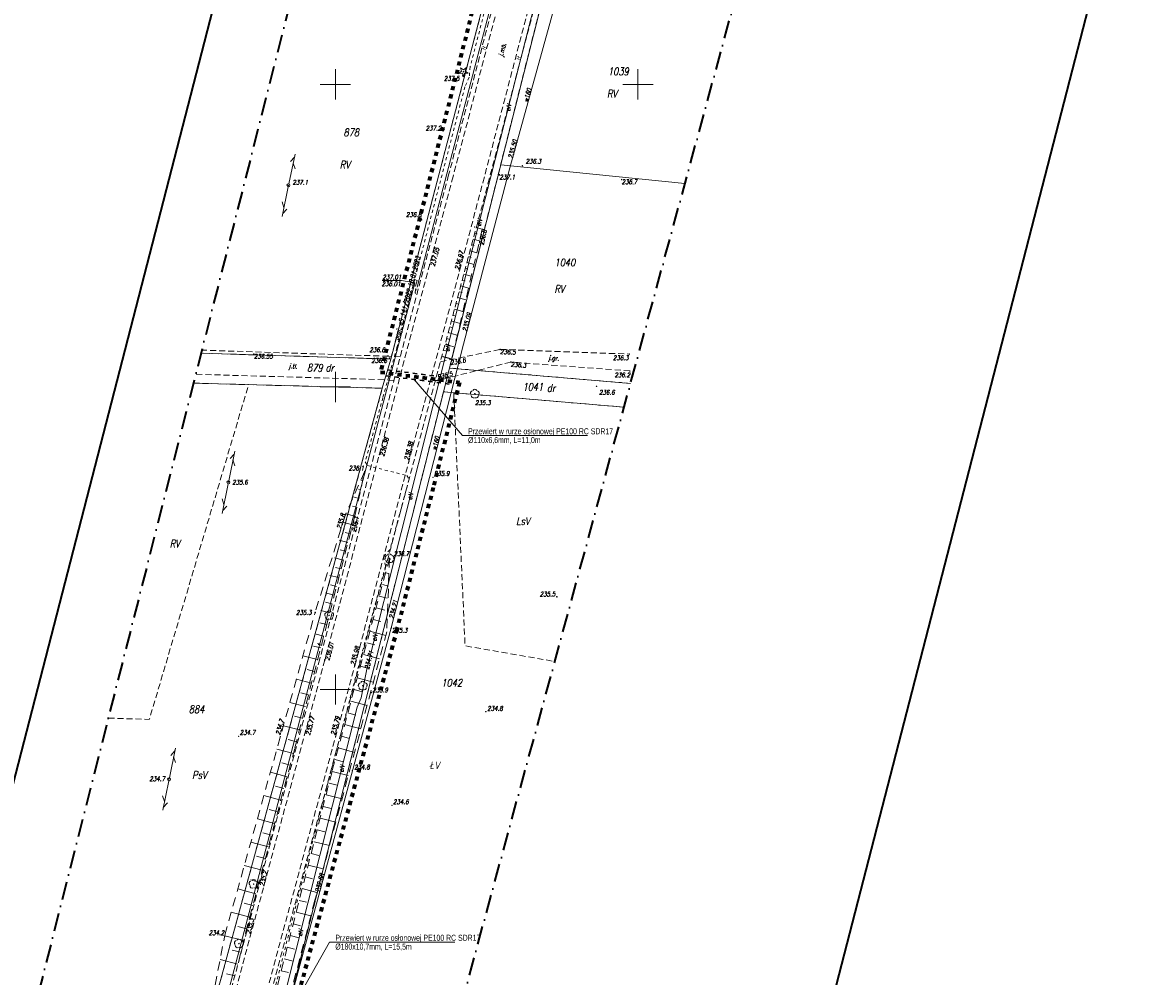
# Model space of a CAD drawing. Header units: millimetres. Extents: x 7436010 to 7436992, y 5663514 to 5666647.
# Tile 27 of 45: x 7436448 to 7436635, y 5664853 to 5665010. Entities that reach past the tile are written whole.
import ezdxf
from ezdxf.enums import TextEntityAlignment as Align

# ---------------------------------------------------------------- set-up
doc = ezdxf.new("R2010")
doc.units = ezdxf.units.MM
doc.header["$PDSIZE"] = 1
for name, pattern in [('0.7_0.7', [1.4, 0.7, -0.7]), ('1', [0]), ('3', [1, 0.5, -0.5]), ('4', [2.5, 1.5, -1]), ('GAK', [3.5, 2, -0.75, 0, -0.75]), ('GDE', [0]), ('GUZ', [1.5, 1, -0.5]), ('KOU', [1.5, 1, -0.5]), ('UBE', [0]), ('UPE', [2, 1, 1]), ('UPW', [2, 1, 1])]:
    doc.linetypes.add(name, pattern=pattern)
for name, color, linetype, lineweight in [('16 DRZEWA', 96, 'Continuous', 18), ('9 JEZDNIA GRUNTOWA', 7, 'KOU', 18), ('_BB_Kanalizacja ciśnieniowa - trasa', 44, '0.7_0.7', 70), ('_HH_Przewiert OPIS', 7, 'Continuous', 25), ('_HH_Przewiert_przecisk w rurze osłonowej - trasa', 202, '0.7_0.7', 30), ('DZIALKI_SYT-WYS_T_0', 7, 'Continuous', 18), ('EDZPD_L_1', 7, 'GDE', 18), ('EDZTD_T_0', 7, 'Continuous', 18), ('Linie_opisowe', 7, 'Continuous', 5), ('Podzial_sekcyjny_krzyze', 7, 'Continuous', 13), ('PunPOMIAR1', 7, 'Continuous', 18), ('RzedPOMIAR1', 7, 'Continuous', 18), ('SDROK_T_0', 7, 'Continuous', 18), ('SDRPK_L_1', 7, 'KOU', 18), ('SDRPK_L_4', 7, 'KOU', 18), ('SIEC_ENERGETYCZNA_L_0', 1, '3', 18), ('SZZPZ_T_0', 7, 'Continuous', 18), ('UEEOC_T_0', 1, 'Continuous', 18), ('UEEOO_T_0', 1, 'Continuous', 18), ('UEEPB_L_0', 1, 'UBE', 18), ('UEEPON_L_0', 1, 'UPE', 18), ('UTTOA_T_0', 7, 'Continuous', 18), ('UTTOC_T_0', 30, 'Continuous', 18), ('UTTOO_T_0', 30, 'Continuous', 18), ('UTTPA_T_0', 30, 'Continuous', 18), ('UTTPA_T_3', 30, 'Continuous', 18), ('UTTPO_L_0', 30, '1', 18), ('UWWOC_T_0', 5, 'Continuous', 18), ('UWWOO_T_0', 5, 'Continuous', 18), ('UWWPO_L_1', 5, '1', 18), ('UŻYTKI LINIE', 96, 'GUZ', 18), ('UŻYTKI OZNACZENIE', 96, 'Continuous', 18), ('WEKTOR WODOCIĄGI wo', 5, 'Continuous', 18), ('WUKOS_T_0', 7, 'Continuous', 18), ('WUKOS_T_1', 7, 'Continuous', 18), ('WUKPS_L_2', 7, '4', 18), ('WUKPS_L_6', 7, '4', 18), ('ZAKRES MAPY', 1, 'GAK', 35)]:
    doc.layers.add(name, color=color, linetype=linetype, lineweight=lineweight)
doc.layers.add('_map', color=7, linetype='Continuous')
doc.layers.add('RAMA WYPLOT', color=3, linetype='Continuous', lineweight=35, plot=False)
doc.styles.add('K1_ACAD', font='romans.shx', dxfattribs={"width": 0.8, "oblique": 12})
doc.styles.add('PLAN 2 pop.', font='ARIALN.TTF', dxfattribs={"width": 0.8})

# ---------------------------------------------------------------- blocks, each defined once
blk = doc.blocks.new('DLI')
at = {"linetype": 'Continuous'}
blk.add_circle((0, 0), 0.045, dxfattribs=at)
for centre, start, end in [((-0.36, 0.12), 102.1445, 221.86), ((0, 0.38), 30.1401, 149.8599), ((0.36, 0.12), 318.14, 77.8555), ((-0.22, -0.3), 174.1482, 293.8542), ((0.22, -0.3), 246.1458, 5.8518)]:
    blk.add_arc(centre, 0.375, start, end, dxfattribs=at)
blk = doc.blocks.new('SLS')
at = {"linetype": 'Continuous'}
blk.add_circle((0, 0), 0.25, dxfattribs=at)
blk = doc.blocks.new('PLT')
at = {"linetype": 'Continuous'}
for p, q in [((0.25, 0), (5.25, 0)), ((3.76605, 0), (2.9, -0.5)), ((3.9, 0.5), (4.76605, 0))]:
    blk.add_line(p, q, dxfattribs=at)
blk = doc.blocks.new('SUUS15_07B')
at = {"linetype": 'Continuous'}
for p, q in [((0.5, 0.23), (-0.5, 0.23)), ((-0.5, 0.23), (-0.5, -0.23)), ((0.5, -0.23), (0.5, 0.23)), ((-0.5, -0.23), (0.5, -0.23))]:
    blk.add_line(p, q, dxfattribs=at)
blk = doc.blocks.new('WSP')
at = {"linetype": 'Continuous'}
blk.add_circle((0, 0), 0.045, dxfattribs=at)
blk = doc.blocks.new('DIG')
at = {"linetype": 'Continuous'}
for p, q in [((-0.78225, -0.26495), (-0.3012, 0.09375)), ((-0.3012, 0.09375), (-0.4937, 0.6621)), ((-0.4937, 0.6621), (-0.0039, 0.31545)), ((-0.0039, 0.31545), (0.4771, 0.67415)), ((0.4771, 0.67415), (0.2988, 0.1012)), ((0.2988, 0.1012), (0.7886, -0.24545)), ((-0.18225, -0.2575), (-0.78225, -0.26495)), ((0.01025, -0.82585), (-0.18225, -0.2575)), ((0.1886, -0.2529), (0.01025, -0.82585)), ((0.7886, -0.24545), (0.1886, -0.2529))]:
    blk.add_line(p, q, dxfattribs=at)
blk.add_circle((0, 0), 0.045, dxfattribs=at)
blk = doc.blocks.new('STUDZ')
at = {"layer": 'EDZPD_L_1'}
for p, q in [((7436509.14, 5664954.61), (7436549.93, 5665110.89)), ((7436518.84, 5664953.13), (7436544.13, 5665053.45)), ((7436527.32, 5664986.74), (7436557.78, 5664983.61)), ((7436509.14, 5664954.61), (7436477.79, 5664955.58)), ((7436507.75, 5664949.8), (7436509.14, 5664954.61)), ((7436490.44, 5664840.41), (7436518.84, 5664953.13)), ((7436518.84, 5664953.13), (7436548.78, 5664950.59)), ((7436476.53, 5664950.64), (7436507.75, 5664949.8)), ((7436477.36, 5664838.62), (7436507.75, 5664949.8)), ((7436517.85, 5664949.2), (7436547.71, 5664946.66))]:
    blk.add_line(p, q, dxfattribs=at)
at = {"layer": 'Podzial_sekcyjny_krzyze', "color": 7, "lineweight": 13}
for p, q in [((7436500, 5664997.5), (7436500, 5665002.5)), ((7436550, 5664997.5), (7436550, 5665002.5)), ((7436497.5, 5665000), (7436502.5, 5665000)), ((7436547.5, 5665000), (7436552.5, 5665000)), ((7436500, 5664947.5), (7436500, 5664952.5)), ((7436497.5, 5664950), (7436502.5, 5664950)), ((7436500, 5664897.5), (7436500, 5664902.5)), ((7436497.5, 5664900), (7436502.5, 5664900))]:
    blk.add_line(p, q, dxfattribs=at)
at = {"layer": 'PunPOMIAR1'}
for p in [(7436515.59, 5664970.25), (7436520.49, 5664969.17), (7436507.24, 5664938.8), (7436512.14, 5664937.66), (7436516.11, 5664935.09), (7436484.02, 5664892.29), (7436490.9, 5664892.22), (7436494.96, 5664892.75), (7436500.04, 5664892.24), (7436502.81, 5664886.58), (7436509.37, 5664880.84)]:
    blk.add_point(p, dxfattribs=at)
at = {"layer": 'RAMA WYPLOT', "flags": 128}
blk.add_lwpolyline([(7436274.44, 5664216.5), (7436499.65, 5665089.51), (7436635.21, 5665054.54), (7436410, 5664181.53)], close=True, dxfattribs=at)
at = {"layer": 'SDRPK_L_1'}
for p, q in [((7436563.72, 5665156.96), (7436518.71, 5664985.05)), ((7436525.21, 5664983.59), (7436570.46, 5665155.66)), ((7436547.69, 5665092.45), (7436519.45, 5664984.8)), ((7436524.36, 5664983.74), (7436552.72, 5665091.99)), ((7436518.71, 5664985.05), (7436497.43, 5664905.07)), ((7436519.45, 5664984.8), (7436498.24, 5664904.9)), ((7436503.2, 5664903.96), (7436524.36, 5664983.74)), ((7436503.9, 5664903.8), (7436525.21, 5664983.59)), ((7436517.35, 5664954.17), (7436527.23, 5664956.21)), ((7436527.23, 5664956.21), (7436548.58, 5664955.44)), ((7436528.99, 5664954.12), (7436516.92, 5664951.07)), ((7436548.65, 5664952.65), (7436528.99, 5664954.12)), ((7436516.92, 5664951.07), (7436516.53, 5664951.08)), ((7436497.43, 5664905.07), (7436461.94, 5664772.82)), ((7436498.24, 5664904.9), (7436462.86, 5664773.69)), ((7436467.53, 5664771.86), (7436503.2, 5664903.96)), ((7436468.26, 5664771.76), (7436503.9, 5664903.8))]:
    blk.add_line(p, q, dxfattribs=at)
at = {"layer": 'SDRPK_L_4'}
for p, q in [((7436508.75, 5664955.08), (7436477.92, 5664956.09)), ((7436510.72, 5664955), (7436508.75, 5664955.08)), ((7436507.98, 5664951.21), (7436476.9, 5664952.1)), ((7436509.67, 5664951.07), (7436507.98, 5664951.21))]:
    blk.add_line(p, q, dxfattribs=at)
at = {"layer": 'SIEC_ENERGETYCZNA_L_0'}
for p, q in [((7436525.81, 5665016.56), (7436522.28, 5665002.94)), ((7436522.28, 5665002.94), (7436522.11, 5665001.19)), ((7436522.11, 5665001.19), (7436521.4, 5664999.58)), ((7436521.4, 5664999.58), (7436510.16, 5664956.49)), ((7436510.16, 5664956.49), (7436507.83, 5664948.22)), ((7436507.83, 5664948.22), (7436504.92, 5664937.62)), ((7436504.92, 5664937.62), (7436505.27, 5664937.01)), ((7436505.27, 5664937.01), (7436511.82, 5664935.36)), ((7436511.82, 5664935.36), (7436512.17, 5664934.75)), ((7436512.17, 5664934.75), (7436509.01, 5664923.11)), ((7436509.01, 5664923.11), (7436507.96, 5664921.92)), ((7436507.96, 5664921.92), (7436508.27, 5664920.38)), ((7436508.27, 5664920.38), (7436503.58, 5664903)), ((7436503.58, 5664903), (7436494.21, 5664867.17)), ((7436494.21, 5664867.17), (7436489.27, 5664847.79))]:
    blk.add_line(p, q, dxfattribs=at)
at = {"layer": 'UEEPB_L_0'}
for p, q in [((7436534.74, 5665020.5), (7436522.24, 5664971.15)), ((7436522.24, 5664971.15), (7436505.17, 5664903.36)), ((7436505.17, 5664903.36), (7436504.24, 5664898.64)), ((7436504.24, 5664898.64), (7436503.59, 5664897.09)), ((7436503.59, 5664897.09), (7436490.41, 5664844.87))]:
    blk.add_line(p, q, dxfattribs=at)
at = {"layer": 'UEEPON_L_0'}
for p, q in [((7436522.24, 5664971.15), (7436534.74, 5665020.5)), ((7436505.17, 5664903.36), (7436522.24, 5664971.15)), ((7436504.24, 5664898.64), (7436505.17, 5664903.36)), ((7436503.59, 5664897.09), (7436504.24, 5664898.64)), ((7436490.41, 5664844.87), (7436503.59, 5664897.09))]:
    blk.add_line(p, q, dxfattribs=at)
at = {"layer": 'UTTOC_T_0'}
for p in [(7436507.74, 5664967.62), (7436513.15, 5664967.2)]:
    blk.add_line(p, (7436510.9, 5664967.62), dxfattribs=at)
at = {"layer": 'UTTPO_L_0'}
for p, q in [((7436513.5, 5664966.48), (7436546.41, 5665091.99)), ((7436449.91, 5664727.04), (7436513.15, 5664967.2))]:
    blk.add_line(p, q, dxfattribs=at)
at = {"layer": 'UŻYTKI LINIE', "flags": 128}
for points in [[(7436509.14, 5664954.61), (7436549.93, 5665110.89), (7436552.59, 5665121.17), (7436562.37, 5665160.41), (7436572.53, 5665200.59), (7436574.94, 5665209.54), (7436613.91, 5665363.63)], [(7436518.84, 5664953.13), (7436544.13, 5665053.45), (7436551.4, 5665080.64), (7436562.52, 5665122.24), (7436566.89, 5665138.62), (7436571.54, 5665156.01), (7436576.73, 5665175.41), (7436583.24, 5665199.75)], [(7436509.14, 5664954.61), (7436477.79, 5664955.58)], [(7436548.78, 5664950.59), (7436518.84, 5664953.13)], [(7436462.46, 5664895.29), (7436469.23, 5664895.05), (7436485.64, 5664950.39)], [(7436476.53, 5664950.64), (7436485.64, 5664950.39), (7436507.75, 5664949.8)], [(7436507.75, 5664949.8), (7436478.23, 5664841.82), (7436477.36, 5664838.62)], [(7436519.55, 5664949.05), (7436517.85, 5664949.2), (7436491.26, 5664843.65)], [(7436519.55, 5664949.05), (7436521.43, 5664907.22), (7436536.26, 5664904.64)], [(7436519.55, 5664949.05), (7436547.71, 5664946.66)]]:
    blk.add_lwpolyline(points, dxfattribs=at)
at = {"layer": 'WEKTOR WODOCIĄGI wo'}
for p, q in [((7436528.84, 5664986.22), (7436543.52, 5665039.29)), ((7436521.16, 5664957.06), (7436528.84, 5664986.22)), ((7436509.2, 5664910.2), (7436521.16, 5664957.06)), ((7436489.76, 5664838.36), (7436509.2, 5664910.2))]:
    blk.add_line(p, q, dxfattribs=at)
at = {"layer": 'WUKPS_L_2'}
for p, q in [((7436524.28, 5664976.06), (7436519.22, 5664954.62)), ((7436523.28, 5664976.36), (7436524.28, 5664976.06)), ((7436522.77, 5664974.44), (7436523.83, 5664974.14)), ((7436523.02, 5664975.4), (7436523.41, 5664975.3)), ((7436522.25, 5664972.51), (7436523.37, 5664972.19)), ((7436522.51, 5664973.47), (7436522.91, 5664973.36)), ((7436521.73, 5664970.57), (7436522.91, 5664970.25)), ((7436521.99, 5664971.54), (7436522.41, 5664971.42)), ((7436521.22, 5664968.64), (7436522.45, 5664968.3)), ((7436521.48, 5664969.61), (7436521.91, 5664969.48)), ((7436520.7, 5664966.71), (7436521.99, 5664966.35)), ((7436520.96, 5664967.67), (7436521.42, 5664967.55)), ((7436520.19, 5664964.78), (7436521.53, 5664964.4)), ((7436520.44, 5664965.74), (7436520.92, 5664965.61)), ((7436519.67, 5664962.84), (7436521.07, 5664962.45)), ((7436519.93, 5664963.81), (7436520.42, 5664963.67)), ((7436519.41, 5664961.88), (7436519.92, 5664961.73)), ((7436518.89, 5664959.94), (7436519.42, 5664959.8)), ((7436519.15, 5664960.91), (7436520.61, 5664960.51)), ((7436518.38, 5664958.01), (7436518.93, 5664957.86)), ((7436518.64, 5664958.98), (7436520.15, 5664958.56)), ((7436517.86, 5664956.08), (7436518.43, 5664955.92)), ((7436518.12, 5664957.05), (7436519.69, 5664956.61)), ((7436519.22, 5664954.62), (7436517.58, 5664955.03)), ((7436517.6, 5664955.11), (7436519.23, 5664954.66)), ((7436504.84, 5664936.07), (7436501.65, 5664928.91)), ((7436503.2, 5664928.68), (7436504.84, 5664936.07)), ((7436504.82, 5664935.98), (7436504.8, 5664935.99)), ((7436504.08, 5664933.08), (7436503.82, 5664933.14)), ((7436504.45, 5664934.53), (7436504.18, 5664934.6)), ((7436503.71, 5664931.62), (7436502.94, 5664931.82)), ((7436503.34, 5664930.17), (7436502.83, 5664930.3)), ((7436502.82, 5664927.2), (7436501.25, 5664927.61)), ((7436502.97, 5664928.71), (7436501.71, 5664929.04)), ((7436503.19, 5664928.66), (7436502.97, 5664928.71)), ((7436502.44, 5664925.75), (7436501.62, 5664925.96)), ((7436502.06, 5664924.3), (7436500.37, 5664924.74)), ((7436501.31, 5664921.4), (7436499.48, 5664921.87)), ((7436501.69, 5664922.85), (7436500.8, 5664923.08)), ((7436500.93, 5664919.94), (7436499.99, 5664920.19)), ((7436500.55, 5664918.49), (7436498.6, 5664919)), ((7436499.8, 5664915.59), (7436497.72, 5664916.13)), ((7436500.18, 5664917.04), (7436499.17, 5664917.3)), ((7436499.42, 5664914.14), (7436498.35, 5664914.42)), ((7436499.05, 5664912.69), (7436496.83, 5664913.26))]:
    blk.add_line(p, q, dxfattribs=at)
blk.add_point((7436523.03, 5664976.44), dxfattribs=at)
at = {"layer": 'WUKPS_L_6'}
for p, q in [((7436501.65, 5664928.91), (7436496.58, 5664912.54)), ((7436503.2, 5664928.68), (7436498.67, 5664911.17)), ((7436499.47, 5664886.62), (7436508.93, 5664921.66)), ((7436508.93, 5664921.66), (7436508.48, 5664909.54)), ((7436508.81, 5664921.24), (7436508.91, 5664921.21)), ((7436508.29, 5664919.31), (7436508.84, 5664919.16)), ((7436507.77, 5664917.38), (7436508.76, 5664917.11)), ((7436507.25, 5664915.45), (7436508.57, 5664915.09)), ((7436481.71, 5664859.38), (7436496.58, 5664912.54)), ((7436499.05, 5664912.69), (7436496.83, 5664913.23)), ((7436506.73, 5664913.52), (7436508.61, 5664913.01)), ((7436498.67, 5664911.17), (7436493.26, 5664890.28)), ((7436498.56, 5664910.75), (7436497.4, 5664911.05)), ((7436506.21, 5664911.59), (7436507.53, 5664911.23)), ((7436498.06, 5664908.81), (7436495.71, 5664909.42)), ((7436508.48, 5664909.54), (7436496.61, 5664865.2)), ((7436497.56, 5664906.87), (7436496.36, 5664907.18)), ((7436505.17, 5664907.72), (7436506.49, 5664907.37)), ((7436496.55, 5664903), (7436495.32, 5664903.32)), ((7436504.13, 5664903.86), (7436505.45, 5664903.5)), ((7436495.55, 5664899.13), (7436494.28, 5664899.46)), ((7436503.08, 5664900), (7436504.41, 5664899.64)), ((7436494.55, 5664895.25), (7436493.24, 5664895.59)), ((7436502.04, 5664896.14), (7436503.37, 5664895.78)), ((7436501, 5664892.27), (7436502.33, 5664891.91)), ((7436493.26, 5664890.28), (7436485.52, 5664861.21)), ((7436493.54, 5664891.38), (7436492.2, 5664891.73)), ((7436499.96, 5664888.41), (7436501.3, 5664888.05)), ((7436488.58, 5664843.84), (7436499.47, 5664886.62)), ((7436492.52, 5664887.51), (7436491.15, 5664887.88)), ((7436498.94, 5664884.54), (7436500.28, 5664884.2)), ((7436491.49, 5664883.65), (7436490.1, 5664884.02)), ((7436497.96, 5664880.66), (7436499.27, 5664880.33)), ((7436490.46, 5664879.78), (7436489.05, 5664880.16)), ((7436489.44, 5664875.92), (7436487.99, 5664876.3)), ((7436496.97, 5664876.79), (7436498.25, 5664876.46)), ((7436488.41, 5664872.05), (7436486.94, 5664872.44)), ((7436495.98, 5664872.91), (7436497.24, 5664872.59)), ((7436487.38, 5664868.18), (7436485.89, 5664868.58)), ((7436495, 5664869.03), (7436496.23, 5664868.72)), ((7436486.35, 5664864.32), (7436484.83, 5664864.72)), ((7436496.61, 5664865.2), (7436491.69, 5664846.26)), ((7436494.01, 5664865.16), (7436495.22, 5664864.85)), ((7436485.52, 5664861.21), (7436483.69, 5664853.86)), ((7436485.33, 5664860.45), (7436483.78, 5664860.84)), ((7436493.02, 5664861.28), (7436494.23, 5664860.97)), ((7436479.62, 5664848.68), (7436481.71, 5664859.38)), ((7436492.53, 5664859.34), (7436494.93, 5664858.73)), ((7436484.36, 5664856.57), (7436482.84, 5664856.95)), ((7436492.03, 5664857.4), (7436493.23, 5664857.1)), ((7436491.54, 5664855.47), (7436493.93, 5664854.86)), ((7436483.39, 5664852.69), (7436481.97, 5664853.04)), ((7436491.05, 5664853.53), (7436492.23, 5664853.22))]:
    blk.add_line(p, q, dxfattribs=at)
at = {"layer": 'WUKPS_L_6', "linetype": 'Continuous'}
for p, q in [((7436505.69, 5664909.65), (7436508.32, 5664908.94)), ((7436497.06, 5664904.94), (7436494.63, 5664905.57)), ((7436504.65, 5664905.79), (7436507.29, 5664905.08)), ((7436496.05, 5664901.06), (7436493.55, 5664901.71)), ((7436503.6, 5664901.93), (7436506.25, 5664901.21)), ((7436495.05, 5664897.19), (7436492.47, 5664897.86)), ((7436502.56, 5664898.07), (7436505.22, 5664897.35)), ((7436494.05, 5664893.32), (7436491.4, 5664894.01)), ((7436501.52, 5664894.2), (7436504.19, 5664893.49)), ((7436493.04, 5664889.45), (7436490.32, 5664890.17)), ((7436500.48, 5664890.34), (7436503.15, 5664889.62)), ((7436492.01, 5664885.58), (7436489.25, 5664886.32)), ((7436499.44, 5664886.48), (7436502.13, 5664885.79)), ((7436490.98, 5664881.72), (7436488.17, 5664882.46)), ((7436498.45, 5664882.6), (7436501.09, 5664881.93)), ((7436497.46, 5664878.73), (7436500.06, 5664878.06)), ((7436489.95, 5664877.85), (7436487.09, 5664878.61)), ((7436488.92, 5664873.98), (7436486.01, 5664874.76)), ((7436496.48, 5664874.85), (7436499.02, 5664874.2)), ((7436487.89, 5664870.12), (7436484.93, 5664870.91)), ((7436495.49, 5664870.97), (7436497.99, 5664870.34)), ((7436486.86, 5664866.25), (7436483.86, 5664867.05)), ((7436494.5, 5664867.1), (7436496.95, 5664866.47)), ((7436485.84, 5664862.39), (7436482.78, 5664863.2)), ((7436493.51, 5664863.22), (7436495.94, 5664862.6)), ((7436484.85, 5664858.51), (7436481.69, 5664859.3)), ((7436483.88, 5664854.63), (7436480.93, 5664855.37))]:
    blk.add_line(p, q, dxfattribs=at)
at = {"layer": 'ZAKRES MAPY', "ltscale": 1.5}
for points in [[(7436630.66, 5665497.39), (7436531.49, 5665129.94), (7436517.51, 5665111.87), (7436374.97, 5664551.12), (7436314.26, 5664327.89)], [(7436335.23, 5664148.26), (7436432.26, 5664518.01), (7436499.64, 5664770.19), (7436618.18, 5665205.39)]]:
    blk.add_lwpolyline(points, dxfattribs=at)
at = {"layer": '16 DRZEWA'}
blk.add_blockref('DIG', (7436521.16, 5665002.1), dxfattribs=at)
at = {"layer": 'SZZPZ_T_0'}
for p, rotation in [((7436523.04, 5664948.87), 0.06290968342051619), ((7436508.93, 5664921.66), 0.06299164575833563), ((7436498.95, 5664912.25), 0.06288236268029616), ((7436504.51, 5664900.62), 0.06304628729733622), ((7436486.48, 5664867.85), 0.06266379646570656), ((7436484.04, 5664858.01), 0.0625818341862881)]:
    blk.add_blockref('DLI', p, dxfattribs=dict(at, rotation=rotation))
at = {"layer": 'UTTPA_T_0', "rotation": 255.186676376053}
blk.add_blockref('SUUS15_07B', (7436513.15, 5664967.2), dxfattribs=at)
at = {"layer": 'UTTPA_T_3'}
for name, p, rotation in [('PLT', (7436492.23, 5664983.33), 77.6509626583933), ('SLS', (7436492.23, 5664983.33), 0.06260915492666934), ('PLT', (7436492.23, 5664983.33), 258.5736101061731), ('PLT', (7436482.31, 5664934.25), 78.57601617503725), ('PLT', (7436482.31, 5664934.25), 258.7046541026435), ('SLS', (7436482.31, 5664934.25), 0.06252719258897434), ('PLT', (7436472.51, 5664885.18), 78.70554384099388), ('PLT', (7436472.51, 5664885.18), 258.3655079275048), ('SLS', (7436472.51, 5664885.18), 0.0622539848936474)]:
    blk.add_blockref(name, p, dxfattribs=dict(at, rotation=rotation))
at = {"layer": 'WUKOS_T_0'}
for p, rotation in [((7436521.05, 5665001.42), 0.06269111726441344), ((7436517.96, 5664992.58), 0.06271843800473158), ((7436530.89, 5664986.56), 0.0627730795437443), ((7436492.22, 5664983.29), 0.06260915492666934), ((7436514.26, 5664977.64), 0.06271843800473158), ((7436508.68, 5664955.16), 0.0627730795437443), ((7436543.16, 5664950.1), 0.06301896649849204), ((7436523.04, 5664948.85), 0.06290968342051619), ((7436504.84, 5664936.07), 0.06282772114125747), ((7436482.33, 5664934.32), 0.06252719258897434), ((7436509.01, 5664921.53), 0.06299164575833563), ((7436536.6, 5664915.33), 0.06329217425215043), ((7436496.66, 5664912.73), 0.06282772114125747), ((7436509.22, 5664910.19), 0.0630736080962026), ((7436505.94, 5664899.51), 0.06310092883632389), ((7436524.86, 5664896.35), 0.06340145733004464), ((7436472.49, 5664885.25), 0.0622539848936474), ((7436487.29, 5664867.99), 0.06271843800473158), ((7436481.7, 5664859.2), 0.06249987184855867), ((7436485.16, 5664859.74), 0.06263647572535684)]:
    blk.add_blockref('WSP', p, dxfattribs=dict(at, rotation=rotation))
for p in [(7436527.11, 5664985.06), (7436547.31, 5664984.28), (7436524.28, 5664976.06), (7436486.51, 5664955.44), (7436527.23, 5664956.21), (7436548.58, 5664955.44), (7436508.92, 5664954.78), (7436519.22, 5664954.62), (7436528.99, 5664954.12), (7436548.65, 5664952.65), (7436516.92, 5664951.07), (7436501.65, 5664928.91), (7436503.2, 5664928.68), (7436498.24, 5664904.9), (7436503.2, 5664903.96)]:
    blk.add_blockref('WSP', p, dxfattribs=at)
at = {"layer": '9 JEZDNIA GRUNTOWA', "style": 'K1_ACAD', "oblique": 12, "width": 0.8}
for s, rotation, p in [('j.tl.', 356.9515, (7436492.99, 5664953.34)), ('j.gr.', 355.7239, (7436536.09, 5664954.68))]:
    blk.add_text(s, height=0.75, rotation=rotation, dxfattribs=at).set_placement(p, align=Align.MIDDLE)
at = {"layer": 'DZIALKI_SYT-WYS_T_0', "style": 'K1_ACAD', "oblique": 12, "width": 0.8}
for s, p in [('1039', (7436546.77, 5665002.15)), ('878', (7436502.62, 5664992.07)), ('1040', (7436537.93, 5664970.57)), ('1041', (7436532.65, 5664950.01))]:
    blk.add_text(s, height=1.25, dxfattribs=at).set_placement(p, align=Align.MIDDLE)
blk.add_text('879', height=1.25, rotation=358.3471, dxfattribs=at).set_placement((7436496.6, 5664953.17), align=Align.MIDDLE)
at = {"layer": 'EDZTD_T_0', "style": 'K1_ACAD', "oblique": 12, "width": 0.8}
for s, p in [('1042', (7436517.52, 5664901.74)), ('884', (7436475.77, 5664897.37))]:
    blk.add_text(s, height=1.25, dxfattribs=at).set_placement(p, align=Align.TOP_LEFT)
at = {"layer": 'RzedPOMIAR1', "style": 'K1_ACAD', "oblique": 12, "width": 0.8}
for s, rotation, p in [('237.05', 75.1333, (7436516.38, 5664969.86)), ('236.97', 75.1455, (7436520.42, 5664969.31)), ('236.38', 75.1333, (7436508.03, 5664938.48)), ('236.38', 75.7897, (7436512.08, 5664937.81)), ('234.7', 74.3708, (7436490.83, 5664892.44)), ('235.77', 74.9094, (7436495.76, 5664892.37)), ('235.79', 74.8892, (7436499.93, 5664892.41))]:
    blk.add_text(s, height=0.75, rotation=rotation, dxfattribs=at).set_placement(p)
for s, p in [('235.9', (7436516.27, 5664935.32)), ('234.7', (7436484.18, 5664892.52)), ('234.8', (7436503.1, 5664886.81)), ('234.6', (7436509.53, 5664881.07))]:
    blk.add_text(s, height=0.75, dxfattribs=at).set_placement(p)
at = {"layer": 'SDROK_T_0', "style": 'K1_ACAD', "oblique": 12, "width": 0.8}
for s, rotation, p in [('tł.', 75.2994, (7436524.86, 5665005.53)), ('j.mb.', 75.2994, (7436527.66, 5665004.54)), ('tł.', 75.3437, (7436530.57, 5665003.88))]:
    blk.add_text(s, height=0.75, rotation=rotation, dxfattribs=at).set_placement(p)
at = {"layer": 'SIEC_ENERGETYCZNA_L_0', "style": 'K1_ACAD', "oblique": 12, "width": 0.8}
blk.add_text('proj. eS 141/2022 18.01.2023', height=0.75, rotation=75.4522, dxfattribs=at).set_placement((7436510.42, 5664957.66))
at = {"layer": 'UEEOC_T_0', "style": 'K1_ACAD', "oblique": 12, "width": 0.8}
blk.add_text('234.71', height=0.75, rotation=75.8663, dxfattribs=at).set_placement((7436505.17, 5664903.36), align=Align.MIDDLE_LEFT)
at = {"layer": 'UEEOO_T_0', "style": 'K1_ACAD', "oblique": 12, "width": 0.8}
for rotation, p in [(75.7863, (7436528.58, 5664996.18)), (75.7863, (7436523.76, 5664977.17)), (75.8663, (7436518.54, 5664956.45)), (75.8663, (7436512.36, 5664931.93)), (75.8663, (7436506.48, 5664908.58)), (75.8348, (7436501.03, 5664886.93)), (75.8347, (7436494.18, 5664859.79))]:
    blk.add_text('eN', height=0.75, rotation=rotation, dxfattribs=at).set_placement(p, align=Align.MIDDLE)
at = {"layer": 'UTTOA_T_0', "style": 'K1_ACAD', "oblique": 12, "width": 0.8}
blk.add_text('t', height=0.75, dxfattribs=at).set_placement((7436513.01, 5664965.53))
at = {"layer": 'UTTOC_T_0', "style": 'K1_ACAD', "oblique": 12, "width": 0.8}
for s, p in [('237.01', (7436507.76, 5664968.54)), ('236.01', (7436507.63, 5664967.42))]:
    blk.add_text(s, height=0.75, rotation=359.9304, dxfattribs=at).set_placement(p, align=Align.TOP_LEFT)
at = {"layer": 'UTTOO_T_0', "style": 'K1_ACAD', "oblique": 12, "width": 0.8}
blk.add_text('t', height=0.75, rotation=75.1717, dxfattribs=at).set_placement((7436497.66, 5664907.11))
at = {"layer": 'UWWOC_T_0', "style": 'K1_ACAD', "oblique": 12, "width": 0.8}
for s, rotation, p in [('235.50', 74.5402, (7436529.25, 5664987.7)), ('235.09', 75.2417, (7436521.7, 5664959.11)), ('234.21', 75.6776, (7436509.57, 5664911.65)), ('232.68', 74.8572, (7436497.35, 5664866.41))]:
    blk.add_text(s, height=0.75, rotation=rotation, dxfattribs=at).set_placement(p)
at = {"layer": 'UWWOO_T_0', "style": 'K1_ACAD', "oblique": 12, "width": 0.8}
for rotation, p in [(74.5398, (7436532.13, 5664998.1)), (75.6761, (7436516.96, 5664940.59))]:
    blk.add_text('w160', height=0.75, rotation=rotation, dxfattribs=at).set_placement(p, align=Align.CENTER)
at = {"layer": 'UŻYTKI OZNACZENIE', "style": 'K1_ACAD', "oblique": 12, "width": 0.8}
for s, p in [('RV', (7436544.89, 5664999.09)), ('RV', (7436500.74, 5664987.35)), ('RV', (7436536.19, 5664966.83)), ('dr', (7436534.98, 5664950.45)), ('LsV', (7436529.89, 5664928.45)), ('RV', (7436472.62, 5664924.73)), ('ŁV', (7436515.56, 5664888.09)), ('PsV', (7436476.33, 5664886.5))]:
    blk.add_text(s, height=1.25, dxfattribs=at).set_placement(p, align=Align.TOP_LEFT)
blk.add_text('dr', height=1.25, rotation=358.3471, dxfattribs=at).set_placement((7436498.4, 5664953.82), align=Align.TOP_LEFT)
at = {"layer": 'WUKOS_T_1', "style": 'K1_ACAD', "oblique": 12, "width": 0.8}
for s, rotation, p in [('237.5', 0.0627, (7436520.49, 5665001)), ('237.2', 0.0627, (7436517.47, 5664992.76)), ('235.3', 0.0628, (7436496.05, 5664912.73)), ('234.7', 0.0622, (7436471.82, 5664885.25))]:
    blk.add_text(s, height=0.75, rotation=rotation, dxfattribs=at).set_placement(p, align=Align.MIDDLE_RIGHT)
for s, rotation, p in [('236.3', 0.0628, (7436531.43, 5664986.92)), ('237.1', 0.0626, (7436492.9, 5664983.45)), ('236.1', 0.0628, (7436502.18, 5664936.22)), ('236.7', 0.063, (7436509.62, 5664922.08)), ('235.5', 0.0633, (7436533.76, 5664915.4)), ('235.98', 75.148, (7436503.2, 5664903.96)), ('235.9', 0.0631, (7436506.11, 5664899.55)), ('234.8', 0.0634, (7436525.09, 5664896.5))]:
    blk.add_text(s, height=0.75, rotation=rotation, dxfattribs=at).set_placement(p)
for s, p in [('237.1', (7436527.11, 5664985.06)), ('236.7', (7436547.31, 5664984.28)), ('236.55', (7436486.51, 5664955.44)), ('236.3', (7436545.87, 5664955.2)), ('236.2', (7436546.13, 5664952.36))]:
    blk.add_text(s, height=0.75, dxfattribs=at).set_placement(p, align=Align.TOP_LEFT)
for s, rotation, p in [('236.8', 0.0627, (7436514.22, 5664978.11)), ('236.6', 0.0628, (7436508.19, 5664955.77)), ('235.8', 72.6213, (7436501.65, 5664928.91)), ('234.2', 0.0625, (7436481.62, 5664859.43))]:
    blk.add_text(s, height=0.75, rotation=rotation, dxfattribs=at).set_placement(p, align=Align.RIGHT)
for s, rotation, p in [('236.8', 77.6814, (7436524.28, 5664976.06)), ('236.1', 76.8394, (7436503.2, 5664928.68))]:
    blk.add_text(s, height=0.75, rotation=rotation, dxfattribs=at).set_placement(p, align=Align.TOP_RIGHT)
for s, rotation, p in [('236.5', 357.9345, (7436527.23, 5664956.21)), ('236.6', 10.6747, (7436518.92, 5664954.36)), ('236.3', 355.7239, (7436528.99, 5664954.12)), ('236.5', 14.1813, (7436516.74, 5664951.95)), ('236.6', 0.063, (7436543.58, 5664949.49)), ('235.3', 0.0629, (7436523.08, 5664947.78)), ('235.3', 0.0631, (7436509.33, 5664910.16)), ('236.01', 75.1328, (7436498.24, 5664904.9)), ('235.2', 76.5909, (7436487.44, 5664867.59)), ('235.3', 75.0347, (7436485.16, 5664859.74))]:
    blk.add_text(s, height=0.75, rotation=rotation, dxfattribs=at).set_placement(p, align=Align.TOP_LEFT)
blk.add_text('236.6', height=0.75, dxfattribs=at).set_placement((7436508.51, 5664954.74), align=Align.TOP_RIGHT)
blk.add_text('235.6', height=0.75, rotation=0.0626, dxfattribs=at).set_placement((7436482.94, 5664934.25), align=Align.MIDDLE_LEFT)

msp = doc.modelspace()

# ---------------------------------------------------------------- linework, layer by layer
at = {"layer": '_BB_Kanalizacja ciśnieniowa - trasa'}
msp.add_lwpolyline([(7436586.21, 5665201.89), (7436575.27, 5665161.49), (7436567.17, 5665126.77), (7436555.88, 5665084.32), (7436541.9, 5665088.03), (7436532.57, 5665051.29), (7436507.46, 5664952.47), (7436520.49, 5664950.76), (7436516.15, 5664933.38), (7436510.17, 5664909.96), (7436492.57, 5664844.86), (7436477.59, 5664837.26), (7436477.03, 5664835.39), (7436464.86, 5664790.14), (7436456.01, 5664757.43), (7436447.45, 5664725.73), (7436440.97, 5664701.75), (7436430.52, 5664663.09), (7436420.3, 5664625.08), (7436401.25, 5664552.57), (7436390.78, 5664512.64), (7436347.69, 5664347.78)], dxfattribs=at)
at = {"layer": '_HH_Przewiert_przecisk w rurze osłonowej - trasa'}
for points in [[(7436518.82, 5664950.48), (7436507.92, 5664951.91)], [(7436519.04, 5664951.46), (7436508.12, 5664952.89)]]:
    msp.add_lwpolyline(points, dxfattribs=at)
at = {"layer": 'Linie_opisowe'}
for p, q in [((7436520.98, 5664941.98), (7436512.95, 5664951.27)), ((7436520.98, 5664941.98), (7436541.68, 5664941.98)), ((7436499.04, 5664858.27), (7436491.28, 5664844.63)), ((7436499.04, 5664858.27), (7436519.74, 5664858.27))]:
    msp.add_line(p, q, dxfattribs=at)
at = {"layer": 'UWWPO_L_1', "linetype": 'UPW'}
for p, q in [((7436528.84, 5664986.22), (7436543.52, 5665039.29)), ((7436521.16, 5664957.06), (7436528.84, 5664986.22)), ((7436509.2, 5664910.2), (7436521.16, 5664957.06)), ((7436489.76, 5664838.36), (7436509.2, 5664910.2))]:
    msp.add_line(p, q, dxfattribs=at)

# ---------------------------------------------------------------- block references
at = {"layer": '_map'}
msp.add_blockref('STUDZ', (0, 0), dxfattribs=at)

# ---------------------------------------------------------------- texts
at = {"layer": '_HH_Przewiert OPIS', "style": 'PLAN 2 pop.', "width": 0.8}
for s, p in [('Przewiert w rurze osłonowej PE100 RC SDR17', (7436521.92, 5664942.18)), ('%%c110x6,6mm, L=11,0m', (7436521.92, 5664940.73)), ('Przewiert w rurze osłonowej PE100 RC SDR17', (7436499.98, 5664858.47)), ('%%c180x10,7mm, L=15,5m', (7436499.98, 5664857.02))]:
    msp.add_text(s, height=1, dxfattribs=at).set_placement(p)

doc.saveas('drawing.dxf')
